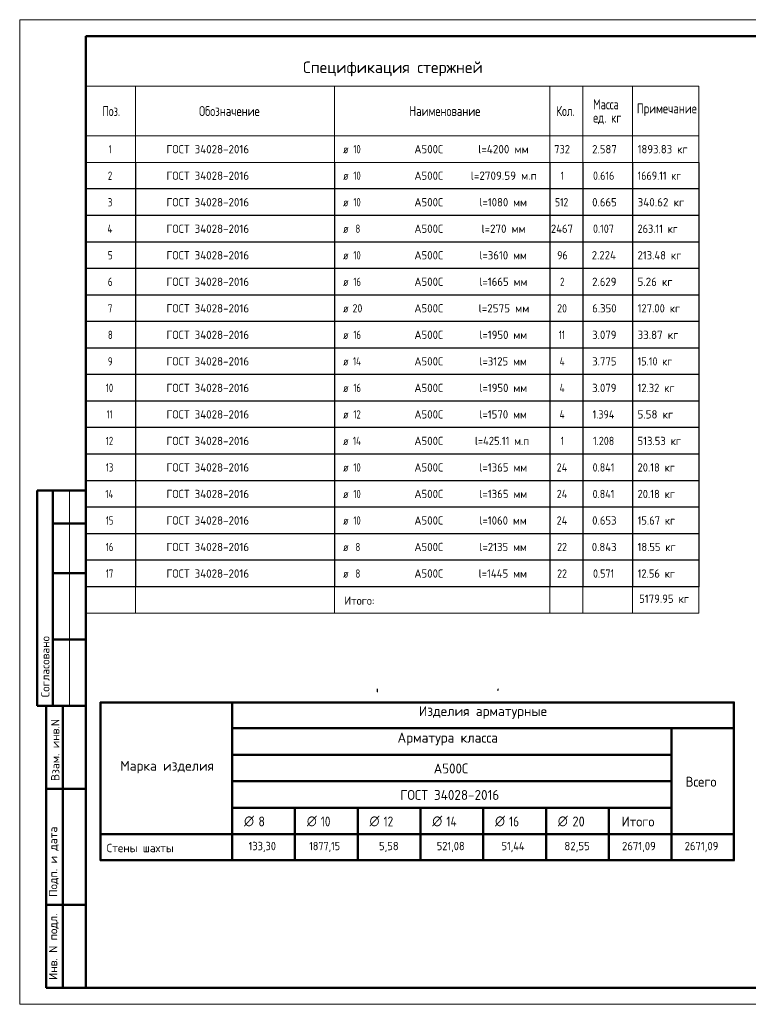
# Model space of a CAD drawing. Header units: millimetres. Extents: x -49773 to 2322955, y -3321 to 58485.
# Tile 142 of 256: x 580389 to 602385, y -1469 to 28231. Entities that reach past the tile are written whole.
import ezdxf

# ---------------------------------------------------------------- set-up
doc = ezdxf.new("R2010")
doc.units = ezdxf.units.MM
doc.layers.add('Standard', color=7, linetype='Continuous', lineweight=25)
doc.layers.add('Экспликация_ описание', color=7, linetype='Continuous', lineweight=13)
doc.styles.add('ISOCPEUR', font='txt')

msp = doc.modelspace()

# ---------------------------------------------------------------- hatches: boundary and pattern name
at = {"layer": 'Экспликация_ описание', "linetype": 'Continuous', "lineweight": 35, "transparency": 33554687}
for points in [[(591208, 8049.9), (591208, 7960.6), (591208, 7958.1), (591207.7, 7956), (591207.4, 7953.9), (591206.8, 7952.1), (591206.1, 7950.2), (591205.2, 7948.7), (591204.3, 7947.2), (591203.1, 7945.9), (591201.9, 7944.7), (591200.3, 7943.8), (591198.8, 7942.9), (591197, 7942.3), (591195.1, 7941.7), (591193, 7941.4), (591190.8, 7941.1), (591188.4, 7941.1), (591186, 7941.1), (591183.8, 7941.4), (591181.7, 7941.7), (591179.8, 7942.3), (591178, 7942.9), (591176.5, 7943.8), (591174.9, 7944.7), (591173.7, 7945.9), (591172.5, 7947.2), (591171.6, 7948.7), (591170.6, 7950.2), (591170, 7952.1), (591169.4, 7953.9), (591169.1, 7956), (591168.8, 7958.1), (591168.8, 7960.6), (591168.8, 8049.9)], [(594855.4, 8049.9), (594854, 8044.3), (594852.4, 8037.8), (594850.5, 8030.2), (594848.6, 8022.5), (594846.4, 8013.7), (594844.2, 8004.8), (594841.7, 7994.7), (594840.8, 7991), (594839.2, 7988.2), (594837.6, 7985.4), (594835.2, 7983.6), (594832.8, 7981.7), (594829.7, 7980.8), (594826.6, 7979.9), (594822.8, 7979.9), (594820.3, 7979.9), (594818.2, 7980.2), (594816, 7980.5), (594814.2, 7981.1), (594812.4, 7981.7), (594810.9, 7982.6), (594809.3, 7983.5), (594808.1, 7984.8), (594806.9, 7986), (594806, 7987.5), (594805.1, 7989), (594804.4, 7990.9), (594803.8, 7992.7), (594803.5, 7994.9), (594803.2, 7997), (594803.2, 7999.5), (594803.2, 8001.1), (594803.5, 8003.7), (594803.8, 8006.2), (594804.5, 8009.7), (594805.1, 8013.1), (594806, 8017.4), (594807, 8021.7), (594808.3, 8026.9), (594809.5, 8032.1), (594811.1, 8038.2), (594812.7, 8044.3), (594814.2, 8049.9)]]:
    msp.add_hatch(color=7, dxfattribs=at).paths.add_polyline_path(points, flags=16)

# ---------------------------------------------------------------- linework, layer by layer
at = {"layer": 'Standard', "color": 7, "linetype": 'Continuous', "lineweight": 13, "transparency": 33554687}
for p, q in [((600888.6, 26224.6), (582388.6, 26224.6)), ((582388.6, 26224.6), (582388.6, 24724.6)), ((583888.6, 26224.6), (583888.6, 24724.6)), ((589888.6, 26224.6), (589888.6, 24724.6)), ((596388.6, 26224.6), (596388.6, 24724.6)), ((597388.6, 26224.6), (597388.6, 24724.6)), ((598888.6, 26224.6), (598888.6, 24724.6)), ((600888.6, 26224.6), (600888.6, 24724.6)), ((600888.6, 24724.6), (582388.6, 24724.6)), ((582388.6, 24724.6), (582388.6, 23924.6)), ((583888.6, 24724.6), (583888.6, 23924.6)), ((589888.6, 24724.6), (589888.6, 23924.6)), ((596388.6, 24724.6), (596388.6, 23924.6)), ((597388.6, 24724.6), (597388.6, 23924.6)), ((598888.6, 24724.6), (598888.6, 23924.6)), ((600888.6, 24724.6), (600888.6, 23924.6)), ((600888.6, 23924.6), (582388.6, 23924.6)), ((581888.6, 14030.6), (581888.6, 7530.6)), ((582388.6, 11124.6), (582388.6, 10324.6)), ((582388.6, 11124.6), (600888.6, 11124.6)), ((583888.6, 11124.6), (583888.6, 10324.6)), ((589888.6, 11124.6), (589888.6, 10324.6)), ((596388.6, 11124.6), (596388.6, 10324.6)), ((597388.6, 11124.6), (597388.6, 10324.6)), ((598888.6, 11124.6), (598888.6, 10324.6)), ((600888.6, 10324.6), (600888.6, 11124.6)), ((582388.6, 10324.6), (600888.6, 10324.6))]:
    msp.add_line(p, q, dxfattribs=at)
at = {"layer": 'Standard', "color": 7, "linetype": 'Continuous', "lineweight": 25, "transparency": 33554687}
for p, q in [((582388.6, 23924.6), (582388.6, 23124.6)), ((583888.6, 23924.6), (583888.6, 23124.6)), ((589888.6, 23924.6), (589888.6, 23124.6)), ((596388.6, 23924.6), (596388.6, 23124.6)), ((597388.6, 23924.6), (597388.6, 23124.6)), ((598888.6, 23924.6), (598888.6, 23124.6)), ((600888.6, 23924.6), (600888.6, 23124.6)), ((600888.6, 23124.6), (582388.6, 23124.6)), ((582388.6, 23124.6), (582388.6, 22324.6)), ((583888.6, 23124.6), (583888.6, 22324.6)), ((589888.6, 23124.6), (589888.6, 22324.6)), ((596388.6, 23124.6), (596388.6, 22324.6)), ((597388.6, 23124.6), (597388.6, 22324.6)), ((598888.6, 23124.6), (598888.6, 22324.6)), ((600888.6, 23124.6), (600888.6, 22324.6)), ((600888.6, 22324.6), (582388.6, 22324.6)), ((582388.6, 22324.6), (582388.6, 21524.6)), ((583888.6, 22324.6), (583888.6, 21524.6)), ((589888.6, 22324.6), (589888.6, 21524.6)), ((596388.6, 22324.6), (596388.6, 21524.6)), ((597388.6, 22324.6), (597388.6, 21524.6)), ((598888.6, 22324.6), (598888.6, 21524.6)), ((600888.6, 22324.6), (600888.6, 21524.6)), ((600888.6, 21524.6), (582388.6, 21524.6)), ((582388.6, 21524.6), (582388.6, 20724.6)), ((583888.6, 21524.6), (583888.6, 20724.6)), ((589888.6, 21524.6), (589888.6, 20724.6)), ((596388.6, 21524.6), (596388.6, 20724.6)), ((597388.6, 21524.6), (597388.6, 20724.6)), ((598888.6, 21524.6), (598888.6, 20724.6)), ((600888.6, 21524.6), (600888.6, 20724.6)), ((600888.6, 20724.6), (582388.6, 20724.6)), ((582388.6, 20724.6), (582388.6, 19924.6)), ((583888.6, 20724.6), (583888.6, 19924.6)), ((589888.6, 20724.6), (589888.6, 19924.6)), ((596388.6, 20724.6), (596388.6, 19924.6)), ((597388.6, 20724.6), (597388.6, 19924.6)), ((598888.6, 20724.6), (598888.6, 19924.6)), ((600888.6, 20724.6), (600888.6, 19924.6)), ((600888.6, 19924.6), (582388.6, 19924.6)), ((582388.6, 19924.6), (582388.6, 19124.6)), ((583888.6, 19924.6), (583888.6, 19124.6)), ((589888.6, 19924.6), (589888.6, 19124.6)), ((596388.6, 19924.6), (596388.6, 19124.6)), ((597388.6, 19924.6), (597388.6, 19124.6)), ((598888.6, 19924.6), (598888.6, 19124.6)), ((600888.6, 19924.6), (600888.6, 19124.6)), ((600888.6, 19124.6), (582388.6, 19124.6)), ((582388.6, 19124.6), (582388.6, 18324.6)), ((583888.6, 19124.6), (583888.6, 18324.6)), ((589888.6, 19124.6), (589888.6, 18324.6)), ((596388.6, 19124.6), (596388.6, 18324.6)), ((597388.6, 19124.6), (597388.6, 18324.6)), ((598888.6, 19124.6), (598888.6, 18324.6)), ((600888.6, 19124.6), (600888.6, 18324.6)), ((600888.6, 18324.6), (582388.6, 18324.6)), ((582388.6, 18324.6), (582388.6, 17524.6)), ((583888.6, 18324.6), (583888.6, 17524.6)), ((589888.6, 18324.6), (589888.6, 17524.6)), ((596388.6, 18324.6), (596388.6, 17524.6)), ((597388.6, 18324.6), (597388.6, 17524.6)), ((598888.6, 18324.6), (598888.6, 17524.6)), ((600888.6, 18324.6), (600888.6, 17524.6)), ((600888.6, 17524.6), (582388.6, 17524.6)), ((582388.6, 17524.6), (582388.6, 16724.6)), ((583888.6, 17524.6), (583888.6, 16724.6)), ((589888.6, 17524.6), (589888.6, 16724.6)), ((596388.6, 17524.6), (596388.6, 16724.6)), ((597388.6, 17524.6), (597388.6, 16724.6)), ((598888.6, 17524.6), (598888.6, 16724.6)), ((600888.6, 17524.6), (600888.6, 16724.6)), ((600888.6, 16724.6), (582388.6, 16724.6)), ((582388.6, 16724.6), (582388.6, 15924.6)), ((583888.6, 16724.6), (583888.6, 15924.6)), ((589888.6, 16724.6), (589888.6, 15924.6)), ((596388.6, 16724.6), (596388.6, 15924.6)), ((597388.6, 16724.6), (597388.6, 15924.6)), ((598888.6, 16724.6), (598888.6, 15924.6)), ((600888.6, 16724.6), (600888.6, 15924.6)), ((600888.6, 15924.6), (582388.6, 15924.6)), ((582388.6, 15924.6), (582388.6, 15124.6)), ((583888.6, 15924.6), (583888.6, 15124.6)), ((589888.6, 15924.6), (589888.6, 15124.6)), ((596388.6, 15924.6), (596388.6, 15124.6)), ((597388.6, 15924.6), (597388.6, 15124.6)), ((598888.6, 15924.6), (598888.6, 15124.6)), ((600888.6, 15924.6), (600888.6, 15124.6)), ((600888.6, 15124.6), (582388.6, 15124.6)), ((582388.6, 15124.6), (582388.6, 14324.6)), ((583888.6, 15124.6), (583888.6, 14324.6)), ((589888.6, 15124.6), (589888.6, 14324.6)), ((596388.6, 15124.6), (596388.6, 14324.6)), ((597388.6, 15124.6), (597388.6, 14324.6)), ((598888.6, 15124.6), (598888.6, 14324.6)), ((600888.6, 15124.6), (600888.6, 14324.6)), ((600888.6, 14324.6), (582388.6, 14324.6)), ((582388.6, 14324.6), (582388.6, 13524.6)), ((583888.6, 14324.6), (583888.6, 13524.6)), ((589888.6, 14324.6), (589888.6, 13524.6)), ((596388.6, 14324.6), (596388.6, 13524.6)), ((597388.6, 14324.6), (597388.6, 13524.6)), ((598888.6, 14324.6), (598888.6, 13524.6)), ((600888.6, 14324.6), (600888.6, 13524.6)), ((600888.6, 13524.6), (582388.6, 13524.6)), ((582388.6, 13524.6), (582388.6, 12724.6)), ((583888.6, 13524.6), (583888.6, 12724.6)), ((589888.6, 13524.6), (589888.6, 12724.6)), ((596388.6, 13524.6), (596388.6, 12724.6)), ((597388.6, 13524.6), (597388.6, 12724.6)), ((598888.6, 13524.6), (598888.6, 12724.6)), ((600888.6, 13524.6), (600888.6, 12724.6)), ((600888.6, 12724.6), (582388.6, 12724.6)), ((582388.6, 12724.6), (582388.6, 11924.6)), ((583888.6, 12724.6), (583888.6, 11924.6)), ((589888.6, 12724.6), (589888.6, 11924.6)), ((596388.6, 12724.6), (596388.6, 11924.6)), ((597388.6, 12724.6), (597388.6, 11924.6)), ((598888.6, 12724.6), (598888.6, 11924.6)), ((600888.6, 12724.6), (600888.6, 11924.6)), ((600888.6, 11924.6), (582388.6, 11924.6)), ((582388.6, 11924.6), (582388.6, 11124.6)), ((583888.6, 11924.6), (583888.6, 11124.6)), ((589888.6, 11924.6), (589888.6, 11124.6)), ((596388.6, 11924.6), (596388.6, 11124.6)), ((597388.6, 11924.6), (597388.6, 11124.6)), ((598888.6, 11924.6), (598888.6, 11124.6)), ((600888.6, 11924.6), (600888.6, 11124.6)), ((600888.6, 11124.6), (582388.6, 11124.6))]:
    msp.add_line(p, q, dxfattribs=at)
at = {"layer": 'Standard', "color": 7, "linetype": 'Continuous', "lineweight": 50, "transparency": 33554687}
for p, q in [((582388.6, 14030.6), (580915.5, 14030.6)), ((580915.5, 14030.6), (580915.5, 7530.6)), ((580915.5, 14030.6), (580915.5, 7530.6)), ((581388.6, 14030.6), (581388.6, 7530.6)), ((582388.6, 13030.6), (581388.6, 13030.6)), ((582388.6, 11530.6), (581388.6, 11530.6)), ((582388.6, 9530.6), (581388.6, 9530.6)), ((580915.5, 7530.6), (582388.6, 7530.6)), ((581188.6, -969.4), (581188.6, 7530.6)), ((581188.6, -969.4), (581188.6, 7530.6)), ((581688.6, -969.4), (581688.6, 7530.6)), ((581188.6, 5030.6), (582388.6, 5030.6)), ((581188.6, 1530.6), (582388.6, 1530.6)), ((582388.6, -969.4), (581188.6, -969.4))]:
    msp.add_line(p, q, dxfattribs=at)
at = {"layer": 'Standard', "color": 7, "linetype": 'Continuous', "lineweight": 13, "transparency": 33554687}
msp.add_lwpolyline([(580388.6, -1469.4), (622388.6, -1469.4), (622388.6, 28230.6), (580388.6, 28230.6), (580388.6, -1469.4)], close=True, dxfattribs=at)
at = {"layer": 'Standard', "color": 7, "linetype": 'Continuous', "lineweight": 50, "transparency": 33554687}
msp.add_lwpolyline([(582388.6, 27730.6), (621888.6, 27730.6), (621888.6, -969.4), (582388.6, -969.4), (582388.6, 27730.6)], close=True, dxfattribs=at)
at = {"layer": 'Экспликация_ описание', "color": 7, "linetype": 'Continuous', "lineweight": 50, "transparency": 33554687}
for p, q in [((582818.2, 7635.8), (601965, 7635.8)), ((582827, 7644.6), (582827, 2871.1)), ((586805, 7657.9), (586805, 6844.7)), ((586805, 7657.9), (586805, 3644.7)), ((601951.7, 7644.6), (601951.7, 2871.1)), ((586791.8, 6857.9), (600066.1, 6857.9)), ((586791.8, 6857.9), (601938.5, 6857.9)), ((586805, 6871.1), (586805, 6044.7)), ((600048.5, 6857.9), (601938.5, 6857.9)), ((600061.7, 6871.1), (600061.7, 3644.7)), ((586791.8, 6057.9), (600066.1, 6057.9)), ((586791.8, 4457.9), (588703.9, 4457.9)), ((586805, 4471.1), (586805, 3644.7)), ((588686.2, 4457.9), (590598.3, 4457.9)), ((588699.5, 4471.1), (588699.5, 3644.7)), ((590580.7, 4457.9), (592492.8, 4457.9)), ((590593.9, 4471.1), (590593.9, 3644.7)), ((592475.2, 4457.9), (594387.2, 4457.9)), ((592488.4, 4471.1), (592488.4, 3644.7)), ((594369.6, 4457.9), (596281.7, 4457.9)), ((594382.8, 4471.1), (594382.8, 3644.7)), ((596264.1, 4457.9), (598176.2, 4457.9)), ((596277.3, 4471.1), (596277.3, 3644.7)), ((586818.2, 3657.9), (582805, 3657.9)), ((586791.8, 3657.9), (588699.5, 3657.9)), ((586791.8, 3657.9), (588703.9, 3657.9)), ((586805, 3671.1), (586805, 2857.9)), ((586805, 3662.3), (586805, 2857.9)), ((588686.2, 3657.9), (590593.9, 3657.9)), ((588686.2, 3657.9), (590598.3, 3657.9)), ((588699.5, 3671.1), (588699.5, 2857.9)), ((590580.7, 3657.9), (592488.4, 3657.9)), ((590580.7, 3657.9), (592492.8, 3657.9)), ((590593.9, 3671.1), (590593.9, 2857.9)), ((592475.2, 3657.9), (594382.8, 3657.9)), ((592475.2, 3657.9), (594387.2, 3657.9)), ((592488.4, 3671.1), (592488.4, 2857.9)), ((594369.6, 3657.9), (596277.3, 3657.9)), ((594369.6, 3657.9), (596281.7, 3657.9)), ((594382.8, 3671.1), (594382.8, 2857.9)), ((596264.1, 3657.9), (598171.7, 3657.9)), ((596264.1, 3657.9), (598176.2, 3657.9)), ((596277.3, 3671.1), (596277.3, 2857.9)), ((598158.5, 3657.9), (600061.7, 3657.9)), ((598171.7, 3671.1), (598171.7, 2857.9)), ((600048.5, 3657.9), (601951.7, 3657.9)), ((600048.5, 3657.9), (601938.5, 3657.9)), ((600061.7, 3671.1), (600061.7, 2857.9)), ((582818.2, 2879.9), (601965, 2879.9))]:
    msp.add_line(p, q, dxfattribs=at)
at = {"layer": 'Экспликация_ описание', "color": 7, "linetype": 'Continuous', "lineweight": 25, "transparency": 33554687}
for p, q in [((601938.5, 7657.9), (601938.5, 6844.7)), ((601938.5, 6871.1), (601938.5, 3644.7))]:
    msp.add_line(p, q, dxfattribs=at)
at = {"layer": 'Экспликация_ описание', "color": 7, "linetype": 'Continuous', "lineweight": 35, "transparency": 33554687}
for p, q in [((600061.7, 6871.1), (600061.7, 6044.7)), ((588699.5, 4471.1), (588699.5, 3644.7)), ((590593.9, 4471.1), (590593.9, 3644.7)), ((592488.4, 4471.1), (592488.4, 3644.7)), ((594382.8, 4471.1), (594382.8, 3644.7)), ((596277.3, 4471.1), (596277.3, 3644.7)), ((598171.7, 4471.1), (598171.7, 3644.7)), ((586818.2, 3657.9), (582805, 3657.9))]:
    msp.add_line(p, q, dxfattribs=at)
at = {"layer": 'Экспликация_ описание', "color": 7, "linetype": 'Continuous', "lineweight": 50, "transparency": 33554687}
for points in [[(586805, 6057.9), (586805, 5257.9), (600061.7, 5257.9), (600061.7, 6057.9), (586805, 6057.9)], [(586805, 5257.9), (586805, 4457.9), (600061.7, 4457.9), (600061.7, 5257.9), (586805, 5257.9)], [(598171.7, 4457.9), (598171.7, 3657.9), (600061.7, 3657.9), (600061.7, 4457.9), (598171.7, 4457.9)]]:
    msp.add_lwpolyline(points, dxfattribs=at)

# ---------------------------------------------------------------- texts
at = {"layer": 'Standard', "color": 7, "linetype": 'Continuous', "lineweight": 35, "transparency": 33554687, "insert": (588943.6, 26524.6), "char_height": 350, "width": 5559.672, "attachment_point": 7, "style": 'ISOCPEUR'}
msp.add_mtext('\\W0.99;Спецификация стержней', dxfattribs=at)
at = {"layer": 'Standard', "color": 7, "linetype": 'Continuous', "lineweight": 25, "transparency": 33554687, "attachment_point": 7, "style": 'ISOCPEUR'}
for s, insert, char_height, width in [('\\W0.74;Поз.', (582885, 25324.6), 300, 698.385), ('\\W0.78;Обозначение', (585804.3, 25324.6), 300, 1999.524), ('\\W0.78;Наименование', (592150, 25324.6), 300, 2227.832), ('\\W0.74;Кол.', (596592, 25324.6), 300, 710.583), ('\\W0.76;Масса', (597701.3, 25526.9), 300, 1001.695), ('\\W0.78;Примечание', (599019.4, 25321.6), 300, 1867.526), ('\\W0.76;ед. кг', (597701.3, 25076.9), 300, 1001.193), ('\\W0.56;1', (583076.1, 24199.6), 250, 194.425), ('\\W0.96;ГОСТ 34028-2016', (584819.5, 24199.6), 250, 2743.715), ('\\W0.82;ø', (590150.5, 24199.6), 250, 327.202), ('\\W0.75;10', (590461.3, 24199.6), 250, 393.566), ('\\W0.95;А500С', (592304.6, 24199.6), 250, 1042.908), ('\\W0.97;l=4200 мм', (594231.2, 24199.6), 250, 1670.186), ('\\W0.91;732', (596526.1, 24199.6), 250, 638.625), ('\\W0.94;2.587', (597671.1, 24199.6), 250, 891.672), ('\\W0.94;1893.83 кг', (599041.1, 24199.6), 250, 1691.435), ('\\W0.78;2', (583051.1, 23399.6), 250, 272.004), ('\\W0.96;ГОСТ 34028-2016', (584819.5, 23399.6), 250, 2743.715), ('\\W0.82;ø', (590150.5, 23399.6), 250, 327.202), ('\\W0.75;10', (590461.3, 23399.6), 250, 393.566), ('\\W0.95;А500С', (592304.6, 23399.6), 250, 1042.908), ('\\W0.97;l=2709.59 м.п', (594006.1, 23399.6), 250, 2120.481), ('\\W0.56;1', (596726.1, 23399.6), 250, 194.444), ('\\W0.88;0.616', (597696.1, 23399.6), 250, 834.272), ('\\W0.88;1669.11 кг', (599041.1, 23399.6), 250, 1584.281), ('\\W0.94;l=1080 мм', (594268.6, 22599.6), 250, 1591.266), ('\\W0.78;3', (583051.1, 22599.6), 250, 272.004), ('\\W0.96;ГОСТ 34028-2016', (584819.5, 22599.6), 250, 2743.715), ('\\W0.82;ø', (590150.5, 22599.6), 250, 327.202), ('\\W0.75;10', (590461.3, 22599.6), 250, 393.566), ('\\W0.95;А500С', (592304.6, 22599.6), 250, 1042.908), ('\\W0.83;512', (596551.1, 22599.6), 250, 577.927), ('\\W0.94;0.665', (597671.1, 22599.6), 250, 891.672), ('\\W0.97;340.62 кг', (599041.1, 22599.6), 250, 1594.838), ('\\W0.80;4', (583038.6, 21799.6), 250, 299.872), ('\\W0.96;ГОСТ 34028-2016', (584819.5, 21799.6), 250, 2743.715), ('\\W0.82;ø', (590150.5, 21799.6), 250, 327.202), ('\\W0.78;8', (590523.8, 21799.6), 250, 272.013), ('\\W0.95;А500С', (592304.6, 21799.6), 250, 1042.908), ('\\W0.96;l=270 мм', (594331.2, 21799.6), 250, 1469.725), ('\\W0.93;2467', (596426.1, 21799.6), 250, 841.34), ('\\W0.88;0.107', (597696.1, 21799.6), 250, 834.272), ('\\W0.90;263.11 кг', (599041.1, 21799.6), 250, 1461.693), ('\\W0.78;5', (583051.1, 20999.6), 250, 272.004), ('\\W0.96;ГОСТ 34028-2016', (584819.5, 20999.6), 250, 2743.715), ('\\W0.82;ø', (590150.5, 20999.6), 250, 327.202), ('\\W0.75;10', (590461.3, 20999.6), 250, 393.566), ('\\W0.95;А500С', (592304.6, 20999.6), 250, 1042.908), ('\\W0.94;l=3610 мм', (594268.6, 20999.6), 250, 1591.266), ('\\W0.87;96', (596613.6, 20999.6), 250, 459.007), ('\\W0.94;2.224', (597658.6, 20999.6), 250, 916.954), ('\\W0.93;213.48 кг', (599041.1, 20999.6), 250, 1540.899), ('\\W0.78;6', (583051.1, 20199.6), 250, 272.004), ('\\W0.96;ГОСТ 34028-2016', (584819.5, 20199.6), 250, 2743.715), ('\\W0.82;ø', (590150.5, 20199.6), 250, 327.202), ('\\W0.75;16', (590461.3, 20199.6), 250, 393.566), ('\\W0.95;А500С', (592304.6, 20199.6), 250, 1042.908), ('\\W0.94;l=1665 мм', (594268.6, 20199.6), 250, 1591.266), ('\\W0.78;2', (596701.1, 20199.6), 250, 272.004), ('\\W0.94;2.629', (597671.1, 20199.6), 250, 891.672), ('\\W0.96;5.26 кг', (599041.1, 20199.6), 250, 1218.74), ('\\W0.78;7', (583051.1, 19399.6), 250, 272.004), ('\\W0.96;ГОСТ 34028-2016', (584819.5, 19399.6), 250, 2743.715), ('\\W0.87;20', (590436.3, 19399.6), 250, 459.007), ('\\W0.95;А500С', (592304.6, 19399.6), 250, 1042.908), ('\\W0.97;l=2575 мм', (594243.6, 19399.6), 250, 1645.083), ('\\W0.87;20', (596613.6, 19399.6), 250, 459.007), ('\\W0.94;6.350', (597671.1, 19399.6), 250, 891.672), ('\\W0.93;127.00 кг', (599041.1, 19399.6), 250, 1515.715), ('\\W0.82;ø', (590150.5, 19399.6), 250, 327.202), ('\\W0.78;8', (583051.1, 18599.6), 250, 272.004), ('\\W0.96;ГОСТ 34028-2016', (584819.5, 18599.6), 250, 2743.715), ('\\W0.82;ø', (590150.5, 18599.6), 250, 327.202), ('\\W0.75;16', (590461.3, 18599.6), 250, 393.566), ('\\W0.95;А500С', (592304.6, 18599.6), 250, 1042.908), ('\\W0.94;l=1950 мм', (594268.6, 18599.6), 250, 1591.266), ('\\W0.63;11', (596663.6, 18599.6), 250, 328.133), ('\\W0.94;3.079', (597671.1, 18599.6), 250, 891.672), ('\\W0.96;33.87 кг', (599041.1, 18599.6), 250, 1394.315), ('\\W0.78;9', (583051.1, 17799.6), 250, 272.004), ('\\W0.96;ГОСТ 34028-2016', (584819.5, 17799.6), 250, 2743.715), ('\\W0.82;ø', (590150.5, 17799.6), 250, 327.202), ('\\W0.76;14', (590448.8, 17799.6), 250, 420.478), ('\\W0.95;А500С', (592304.6, 17799.6), 250, 1042.908), ('\\W0.94;l=3125 мм', (594268.6, 17799.6), 250, 1591.266), ('\\W0.80;4', (596688.6, 17799.6), 250, 299.854), ('\\W0.94;3.775', (597671.1, 17799.6), 250, 891.672), ('\\W0.89;15.10 кг', (599041.1, 17799.6), 250, 1285.188), ('\\W0.75;10', (582988.6, 16999.6), 250, 393.566), ('\\W0.96;ГОСТ 34028-2016', (584819.5, 16999.6), 250, 2743.715), ('\\W0.75;16', (590461.3, 16999.6), 250, 393.566), ('\\W0.95;А500С', (592304.6, 16999.6), 250, 1042.908), ('\\W0.94;l=1950 мм', (594268.6, 16999.6), 250, 1591.266), ('\\W0.80;4', (596688.6, 16999.6), 250, 299.854), ('\\W0.94;3.079', (597671.1, 16999.6), 250, 891.672), ('\\W0.92;12.32 кг', (599041.1, 16999.6), 250, 1339.751), ('\\W0.82;ø', (590150.5, 16999.6), 250, 327.202), ('\\W0.62;11', (583013.6, 16199.6), 250, 328.125), ('\\W0.96;ГОСТ 34028-2016', (584819.5, 16199.6), 250, 2743.715), ('\\W0.82;ø', (590150.5, 16199.6), 250, 327.202), ('\\W0.75;12', (590461.3, 16199.6), 250, 393.566), ('\\W0.95;А500С', (592304.6, 16199.6), 250, 1042.908), ('\\W0.94;l=1570 мм', (594268.6, 16199.6), 250, 1591.266), ('\\W0.80;4', (596688.6, 16199.6), 250, 299.854), ('\\W0.88;1.394', (597683.6, 16199.6), 250, 859.762), ('\\W0.96;5.58 кг', (599041.1, 16199.6), 250, 1218.74), ('\\W0.75;12', (582988.6, 15399.6), 250, 393.566), ('\\W0.96;ГОСТ 34028-2016', (584819.5, 15399.6), 250, 2743.715), ('\\W0.82;ø', (590150.5, 15399.6), 250, 327.202), ('\\W0.76;14', (590448.8, 15399.6), 250, 420.478), ('\\W0.95;А500С', (592304.6, 15399.6), 250, 1042.908), ('\\W0.92;l=425.11 м.п', (594131.2, 15399.6), 250, 1864.143), ('\\W0.56;1', (596726.1, 15399.6), 250, 194.444), ('\\W0.88;1.208', (597696.1, 15399.6), 250, 834.272), ('\\W0.93;513.53 кг', (599041.1, 15399.6), 250, 1515.715), ('\\W0.75;13', (582988.6, 14599.6), 250, 393.566), ('\\W0.96;ГОСТ 34028-2016', (584819.5, 14599.6), 250, 2743.715), ('\\W0.75;10', (590461.3, 14599.6), 250, 393.566), ('\\W0.95;А500С', (592304.6, 14599.6), 250, 1042.908), ('\\W0.94;l=1365 мм', (594268.6, 14599.6), 250, 1591.266), ('\\W0.88;24', (596601.1, 14599.6), 250, 484.986), ('\\W0.88;0.841', (597683.6, 14599.6), 250, 859.762), ('\\W0.92;20.18 кг', (599041.1, 14599.6), 250, 1339.751), ('\\W0.82;ø', (590150.5, 14599.6), 250, 327.202), ('\\W0.76;14', (582976.1, 13799.6), 250, 420.462), ('\\W0.96;ГОСТ 34028-2016', (584819.5, 13799.6), 250, 2743.715), ('\\W0.82;ø', (590150.5, 13799.6), 250, 327.202), ('\\W0.75;10', (590461.3, 13799.6), 250, 393.566), ('\\W0.95;А500С', (592304.6, 13799.6), 250, 1042.908), ('\\W0.94;l=1365 мм', (594268.6, 13799.6), 250, 1591.266), ('\\W0.88;24', (596601.1, 13799.6), 250, 484.986), ('\\W0.88;0.841', (597683.6, 13799.6), 250, 859.762), ('\\W0.92;20.18 кг', (599041.1, 13799.6), 250, 1339.751), ('\\W0.75;15', (582988.6, 12999.6), 250, 393.566), ('\\W0.96;ГОСТ 34028-2016', (584819.5, 12999.6), 250, 2743.715), ('\\W0.82;ø', (590150.5, 12999.6), 250, 327.202), ('\\W0.75;10', (590461.3, 12999.6), 250, 393.566), ('\\W0.95;А500С', (592304.6, 12999.6), 250, 1042.908), ('\\W0.94;l=1060 мм', (594268.6, 12999.6), 250, 1591.266), ('\\W0.88;24', (596601.1, 12999.6), 250, 484.986), ('\\W0.94;0.653', (597671.1, 12999.6), 250, 891.672), ('\\W0.92;15.67 кг', (599041.1, 12999.6), 250, 1339.751), ('\\W0.75;16', (582988.6, 12199.6), 250, 393.566), ('\\W0.96;ГОСТ 34028-2016', (584819.5, 12199.6), 250, 2743.715), ('\\W0.82;ø', (590150.5, 12199.6), 250, 327.202), ('\\W0.78;8', (590523.8, 12199.6), 250, 272.013), ('\\W0.95;А500С', (592304.6, 12199.6), 250, 1042.908), ('\\W0.94;l=2135 мм', (594268.6, 12199.6), 250, 1591.266), ('\\W0.87;22', (596613.6, 12199.6), 250, 459.007), ('\\W0.94;0.843', (597658.6, 12199.6), 250, 916.954), ('\\W0.92;18.55 кг', (599041.1, 12199.6), 250, 1339.751), ('\\W0.75;17', (582988.6, 11399.6), 250, 393.566), ('\\W0.96;ГОСТ 34028-2016', (584819.5, 11399.6), 250, 2743.715), ('\\W0.82;ø', (590150.5, 11399.6), 250, 327.202), ('\\W0.78;8', (590523.8, 11399.6), 250, 272.013), ('\\W0.95;А500С', (592304.6, 11399.6), 250, 1042.908), ('\\W0.94;l=1445 мм', (594243.6, 11399.6), 250, 1641.611), ('\\W0.87;22', (596613.6, 11399.6), 250, 459.007), ('\\W0.88;0.571', (597696.1, 11399.6), 250, 834.272), ('\\W0.92;12.56 кг', (599041.1, 11399.6), 250, 1339.751), ('\\W0.95;Итого:', (590188.2, 10580.8), 250, 1143.457), ('\\W0.94;5179.95 кг', (599088.2, 10638.6), 250, 1691.435)]:
    msp.add_mtext(s, dxfattribs=dict(at, insert=insert, char_height=char_height, width=width))
at = {"layer": 'Standard', "color": 7, "linetype": 'Continuous', "lineweight": 50, "transparency": 33554687, "char_height": 250, "attachment_point": 7, "rotation": 90, "style": 'ISOCPEUR'}
for s, insert, width in [('\\A1;{\\fISOCPEUR|i0|b0;\\H250.000000;\\W1.000000;\\C7;Согласовано}\\P', (581288.6, 7792.1), 2071.875), ('\\A1;{\\fISOCPEUR|i0|b0;\\H250.000000;\\W1.000000;\\C7;Взам. инв.N}\\P', (581586.6, 5266.5), 1909.099), ('\\A1;{\\fISOCPEUR|i0|b0;\\H250.000000;\\W1.000000;\\C7;Подп. и дата}\\P', (581563, 1772.8), 2197.059), ('\\A1;{\\fISOCPEUR|i0|b0;\\H250.000000;\\W1.000000;\\C7;Инв. N подл.}\\P', (581563, -735.4), 2021.795)]:
    msp.add_mtext(s, dxfattribs=dict(at, insert=insert, width=width))
at = {"layer": 'Экспликация_ описание', "color": 7, "linetype": 'Continuous', "lineweight": 25, "transparency": 33554687, "attachment_point": 7, "style": 'ISOCPEUR'}
for s, insert, char_height, width in [('\\W0.98;Изделия арматурные', (592436.7, 7142.3), 298.977, 4076.291), ('\\W0.98;Арматура класса', (591794.1, 6342.2), 298.977, 3464.106), ('\\W0.98;Марка изделия', (583422.2, 5493.8), 298.977, 2939.949), ('\\W0.95;А500С', (592888.8, 5493.8), 298.977, 1247.223), ('\\W0.95;Всего', (600491.1, 5095), 298.977, 1187.194), ('\\W0.96;ГОСТ 34028-2016', (591880.4, 4696.2), 298.977, 3281.231), ('\\W0.82;∅', (587163.6, 3896.1), 298.98, 391.3), ('\\W0.87; 8', (587430.3, 3896.1), 298.98, 518.083), ('\\W0.82;∅', (589058.5, 3896.1), 298.98, 391.3), ('\\W0.82; 10', (589322.7, 3896.1), 298.98, 660.333), ('\\W0.82;∅', (590950.8, 3896.1), 298.98, 391.317), ('\\W0.82; 12', (591217.5, 3896.1), 298.98, 660.333), ('\\W0.82;∅', (592845.6, 3896.1), 298.98, 391.3), ('\\W0.83; 14', (593112.3, 3896.1), 298.98, 691.47), ('\\W0.82;∅', (594740.5, 3896.1), 298.98, 391.309), ('\\W0.82; 16', (595007.2, 3896.1), 298.98, 660.333), ('\\W0.82;∅', (596635.3, 3896.1), 298.98, 391.3), ('\\W0.91; 20', (596902, 3896.1), 298.98, 733.51), ('\\W0.95;Итого', (598555.6, 3893.6), 298.977, 1277.38), ('\\W0.98;Стены шахты', (583015.5, 3118.9), 252.977, 2272.892), ('\\W0.90;133,30', (587298.3, 3118.9), 252.977, 1036.654), ('\\W0.87;1877,15', (589129.6, 3118.9), 252.977, 1159.67), ('\\W0.92;5,58', (591235.3, 3118.9), 252.977, 736.148), ('\\W0.90;521,08', (592980.3, 3118.9), 252.977, 1036.647), ('\\W0.89;51,44', (594936.1, 3118.9), 252.977, 908.658), ('\\W0.94;82,55', (596830.9, 3118.9), 252.977, 915.082), ('\\W0.92;2671,09', (598573.3, 3118.9), 252.977, 1215.425), ('\\W0.92;2671,09', (600463.1, 3118.9), 252.977, 1215.432)]:
    msp.add_mtext(s, dxfattribs=dict(at, insert=insert, char_height=char_height, width=width))

doc.saveas('drawing.dxf')
